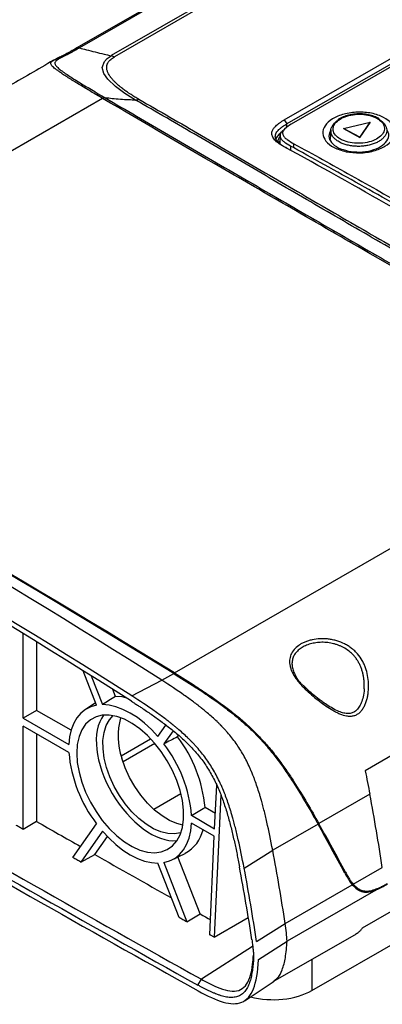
# Model space of a CAD drawing. Header units: inches. Extents: x 0.6 to 16.3, y 0.2 to 11.5.
# Tile 12 of 24: x 13.662 to 14.301, y 2.696 to 4.431. Entities that reach past the tile are written whole.
import ezdxf

# ---------------------------------------------------------------- set-up
doc = ezdxf.new("R2010")
doc.units = ezdxf.units.IN
doc.header["$MEASUREMENT"] = 0

msp = doc.modelspace()

# ---------------------------------------------------------------- linework, layer by layer
at = {"color": 7, "linetype": 'Continuous', "lineweight": 25}
for p, q in [((14.2389, 4.6556), (13.7631, 4.3809)), ((14.2434, 4.6557), (13.7676, 4.3811)), ((14.2874, 4.6352), (13.8235, 4.3674)), ((14.2929, 4.6332), (13.829, 4.3655)), ((14.1281, 4.2543), (14.5212, 4.4812)), ((14.5256, 4.4739), (14.1326, 4.247)), ((14.535, 4.4745), (14.1403, 4.2467)), ((13.7631, 4.3809), (13.7623, 4.3803)), ((13.8083, 4.292), (12.9948, 3.8224)), ((14.1281, 4.2543), (14.1326, 4.247)), ((14.2931, 4.2573), (14.2919, 4.2578)), ((14.2949, 4.2561), (14.2931, 4.2573)), ((14.1318, 4.2409), (14.1284, 4.238)), ((14.1326, 4.2411), (14.1326, 4.247)), ((14.2101, 4.2359), (14.209, 4.2197)), ((14.2325, 4.2393), (14.279, 4.2501)), ((14.2608, 4.2236), (14.2325, 4.2393)), ((14.2325, 4.2393), (14.2325, 4.2391)), ((14.2325, 4.2391), (14.2608, 4.2234)), ((14.279, 4.2501), (14.2608, 4.2236)), ((14.2608, 4.2234), (14.279, 4.25)), ((14.279, 4.2501), (14.279, 4.25)), ((14.1209, 4.2276), (14.1203, 4.2125)), ((14.2608, 4.2236), (14.2608, 4.2234)), ((14.1391, 4.2079), (14.1389, 4.2007)), ((14.1442, 4.2053), (14.1391, 4.2079)), ((14.2037, 4.1648), (14.1994, 4.1672)), ((13.9348, 3.2797), (14.7484, 3.7493)), ((14.1766, 2.7201), (15.7678, 3.6387)), ((13.6682, 3.1999), (13.6682, 3.3489)), ((13.6921, 3.3343), (13.6921, 3.2136)), ((13.7976, 3.2229), (13.7742, 3.2833)), ((13.7882, 3.2745), (13.8079, 3.2238)), ((13.8595, 3.2392), (13.9124, 3.2667)), ((13.9124, 3.2667), (13.9333, 3.2788)), ((13.831, 3.2384), (13.8263, 3.2505)), ((13.7959, 3.2272), (13.7775, 3.2149)), ((14.4883, 3.2333), (14.2702, 3.1074)), ((13.6921, 3.2136), (13.6682, 3.1999)), ((13.7528, 3.1786), (13.6921, 3.2136)), ((13.6682, 3.1999), (13.7488, 3.1534)), ((13.7488, 3.1397), (13.6682, 3.1861)), ((13.6682, 3.0041), (13.6682, 3.1861)), ((13.9056, 3.1674), (13.9197, 3.1876)), ((13.9323, 3.1779), (13.9159, 3.1546)), ((13.6921, 3.1724), (13.6921, 3.0179)), ((13.8408, 3.1339), (13.8927, 3.1638)), ((13.9401, 3.1672), (13.9419, 3.1698)), ((13.9003, 3.1553), (13.8442, 3.1229)), ((14.0054, 3.0052), (14.009, 3.0818)), ((13.9461, 3.0667), (13.8985, 3.0393)), ((14.0161, 3.0651), (14.0044, 2.8141)), ((14.2786, 3.0659), (14.1889, 3.0141)), ((14.0067, 3.032), (13.9885, 3.0425)), ((13.9647, 3.0288), (14.0054, 3.0052)), ((13.6921, 3.0179), (13.6682, 3.0041)), ((13.7558, 2.9543), (13.7976, 3.0138)), ((14.0048, 2.9919), (13.9647, 3.015)), ((14.1874, 3.0132), (14.1076, 2.9672)), ((13.8079, 3.001), (13.7696, 2.9465)), ((13.7943, 2.9597), (13.8166, 2.9915)), ((13.9967, 2.8184), (14.0048, 2.9919)), ((14.0573, 2.9358), (14.1076, 2.9672)), ((13.7696, 2.9465), (13.7943, 2.9597)), ((13.9303, 2.9502), (13.9537, 2.9618)), ((13.9797, 2.8551), (13.9408, 2.9554)), ((13.9428, 2.8487), (13.9056, 2.9446)), ((13.9159, 2.9455), (13.9564, 2.841)), ((14.2495, 2.9076), (14.3005, 2.937)), ((14.2658, 2.8305), (14.4661, 2.9461)), ((14.1296, 2.8383), (14.2478, 2.9066)), ((14.2894, 2.8972), (14.1328, 2.8068)), ((13.9564, 2.841), (13.9797, 2.8551)), ((14.0793, 2.8067), (14.1296, 2.8383)), ((14.1085, 2.7357), (14.2549, 2.8202)), ((14.0826, 2.7746), (14.1328, 2.8068)), ((13.9761, 2.7295), (13.982, 2.7399)), ((14.059, 2.7027), (14.11, 2.7367))]:
    msp.add_line(p, q, dxfattribs=at)
at = {"color": 8, "linetype": 'Continuous', "lineweight": 25}
for p, q in [((14.2329, 2.9301), (14.2358, 2.9285)), ((14.0722, 2.7975), (13.982, 2.7399)), ((14.1766, 2.775), (14.1766, 2.7201))]:
    msp.add_line(p, q, dxfattribs=at)
at = {"color": 7, "linetype": 'Continuous', "lineweight": 25, "flags": 128}
for points in [[(13.866, 4.2891), (13.8471, 4.3008), (13.8307, 4.3131), (13.8174, 4.326), (13.8105, 4.336), (13.8077, 4.3464), (13.8114, 4.3571), (13.8163, 4.3624), (13.8233, 4.3673)], [(14.1442, 4.2053), (14.1447, 4.2087), (14.1451, 4.2121)], [(13.8492, 3.236), (13.8425, 3.2374), (13.831, 3.2384)], [(13.7976, 3.2229), (13.7874, 3.2201), (13.7782, 3.2154), (13.7701, 3.2089), (13.7631, 3.2007), (13.7574, 3.1909), (13.7531, 3.1797), (13.7502, 3.1671), (13.7488, 3.1534)], [(13.9056, 3.1674), (13.894, 3.18), (13.8818, 3.1912), (13.8694, 3.2009), (13.8567, 3.2091), (13.8441, 3.2155), (13.8316, 3.2201), (13.8195, 3.2229), (13.8079, 3.2238)], [(13.7627, 3.1385), (13.7637, 3.1221), (13.7667, 3.1049), (13.7716, 3.0873), (13.7783, 3.0696), (13.7867, 3.0522), (13.7966, 3.0354), (13.8077, 3.0198), (13.82, 3.0055), (13.833, 2.9928), (13.8465, 2.9821), (13.8602, 2.9736), (13.8738, 2.9675), (13.8871, 2.9638), (13.8998, 2.9627), (13.9115, 2.9642), (13.9221, 2.9683), (13.9312, 2.9748), (13.9388, 2.9837), (13.9446, 2.9947), (13.9486, 3.0076), (13.9506, 3.0221), (13.9506, 3.038), (13.9486, 3.0548), (13.9446, 3.0723), (13.9388, 3.09), (13.9312, 3.1076), (13.9221, 3.1247), (13.9115, 3.141), (13.8998, 3.156), (13.8871, 3.1695), (13.8738, 3.1812), (13.8602, 3.1908), (13.8465, 3.1981), (13.833, 3.2031), (13.82, 3.2054), (13.8077, 3.2052), (13.7966, 3.2025), (13.7867, 3.1972), (13.7783, 3.1895), (13.7716, 3.1795), (13.7667, 3.1675), (13.7637, 3.1538), (13.7627, 3.1385)], [(13.8151, 3.1131), (13.8111, 3.1297), (13.809, 3.1458), (13.8089, 3.1608), (13.8107, 3.1746), (13.8145, 3.1868), (13.8202, 3.197), (13.8268, 3.2045)], [(13.9493, 3.0114), (13.9391, 3.0141), (13.926, 3.0198), (13.9128, 3.0278), (13.8998, 3.0381), (13.8873, 3.0503), (13.8756, 3.0642), (13.865, 3.0795), (13.8557, 3.0957), (13.848, 3.1125), (13.8421, 3.1296)], [(13.9459, 2.9981), (13.9456, 2.998), (13.9348, 2.996), (13.923, 2.9965), (13.9105, 2.9996), (13.8976, 3.0052), (13.8846, 3.0131), (13.8719, 3.0232), (13.8596, 3.0352), (13.8481, 3.0489), (13.8377, 3.0639), (13.8286, 3.0798), (13.821, 3.0964), (13.8151, 3.1131)], [(13.6682, 3.0041), (13.6668, 3.005), (13.6653, 3.0058), (13.6638, 3.0067), (13.6623, 3.0075), (13.6608, 3.0084), (13.6593, 3.0092), (13.6578, 3.0101), (13.6563, 3.0109)], [(13.9159, 2.9455), (13.9261, 2.9484), (13.9353, 2.953), (13.9434, 2.9595), (13.9504, 2.9677), (13.9561, 2.9775), (13.9604, 2.9888), (13.9633, 3.0013), (13.9647, 3.015)], [(13.8079, 3.001), (13.8195, 2.9885), (13.8316, 2.9772), (13.8441, 2.9675), (13.8567, 2.9593), (13.8694, 2.9529), (13.8818, 2.9483), (13.894, 2.9455), (13.9056, 2.9446)], [(13.7696, 2.9465), (13.7679, 2.9474), (13.7662, 2.9484), (13.7644, 2.9494), (13.7627, 2.9504), (13.761, 2.9514), (13.7592, 2.9523), (13.7575, 2.9533), (13.7558, 2.9543)], [(13.9564, 2.841), (13.9547, 2.842), (13.953, 2.8429), (13.9513, 2.8439), (13.9496, 2.8449), (13.9479, 2.8458), (13.9462, 2.8468), (13.9445, 2.8477), (13.9428, 2.8487)], [(13.9797, 2.8551), (13.9846, 2.8524), (13.9894, 2.8497), (13.9942, 2.847), (13.998, 2.8448)], [(14.0044, 2.8141), (14.0534, 2.8423), (14.0643, 2.8486)], [(14.0044, 2.8141), (14.0034, 2.8147), (14.0025, 2.8152), (14.0015, 2.8157), (14.0006, 2.8163), (13.9996, 2.8168), (13.9987, 2.8174), (13.9977, 2.8179), (13.9967, 2.8184)]]:
    msp.add_lwpolyline(points, dxfattribs=at)
at = {"color": 7, "linetype": 'Continuous', "lineweight": 25}
for centre, radius, start, end in [((7.3604, -6.9973), 12.177, 57.44818, 62.55719), ((7.3056, -7.0279), 12.1807, 57.44818, 62.55719), ((7.3112, -7.0279), 12.1694, 57.44818, 62.55719), ((36.9498, 43.8805), 47.1296, 239.17901, 240.82637), ((36.9518, 43.8839), 47.1216, 239.17901, 240.82637), ((36.9554, 43.8805), 47.1409, 239.17901, 240.82637), ((13.9516, 3.1684), 0.1163, 163.8347, 199.5061), ((13.7492, 3.0214), 0.2402, 5.0475, 37.3638), ((13.7283, 3.0094), 0.2372, 4.6717, 37.7397), ((13.9852, 3.159), 0.2372, 184.6717, 217.7397), ((36.8069, 43.5203), 46.6341, 240.28653, 240.39601), ((13.9231, 3.0173), 0.0634, 298.9559, 347.3263), ((10.316, 2.2558), 3.8578, 8.6844, 10.6256), ((36.6739, 43.286), 46.3647, 240.43104, 240.62269), ((10.2674, 2.2287), 3.8477, 8.6844, 10.6256), ((10.2609, 2.2235), 3.8627, 8.6844, 10.6256)]:
    msp.add_arc(centre, radius, start, end, dxfattribs=at)
for centre, major_axis, ratio, start_param, end_param in [((16.7845, -5.0697), (-9.1261, 9.5992), 0.349555, 5.362324, 5.465253), ((16.786, -5.0688), (-9.1261, 9.5992), 0.349555, 5.362324, 5.465253), ((13.8906, 3.1038), (-0.0678, 0.1135), 0.56722, 0.231489, 2.875635), ((12.2567, 3.7502), (-2.1767, 2.2896), 0.349555, 4.043386, 4.081118), ((12.2582, 3.7511), (-2.1767, 2.2896), 0.349555, 4.043605, 4.081118), ((14.1088, 2.7595), (0.096, 0), 0.578871, 4.283059, 5.496418)]:
    msp.add_ellipse(centre, major_axis=major_axis, ratio=ratio, start_param=start_param, end_param=end_param, dxfattribs=at)
for points, knots in [([(13.7631, 4.381), (13.7594, 4.3788), (13.7524, 4.3749), (13.7427, 4.3696), (13.7343, 4.3654), (13.7278, 4.3622), (13.7246, 4.3603), (13.7234, 4.3595)], [0, 0, 0, 0, 0.218816, 0.41398, 0.634453, 0.860335, 1, 1, 1, 1]), ([(13.7676, 4.3811), (13.7665, 4.3804), (13.7653, 4.3798), (13.7631, 4.3785), (13.762, 4.3779), (13.7587, 4.376), (13.7565, 4.3748), (13.7503, 4.3714), (13.7465, 4.3695), (13.7415, 4.3669), (13.7399, 4.3661), (13.737, 4.3647), (13.7357, 4.364), (13.7321, 4.3621), (13.7301, 4.361), (13.7277, 4.3594), (13.727, 4.3588), (13.7259, 4.3578), (13.7254, 4.3573), (13.7244, 4.3557), (13.7241, 4.3546), (13.7244, 4.3529), (13.7246, 4.3522), (13.7252, 4.351), (13.7257, 4.3503), (13.7273, 4.3482), (13.7288, 4.3467), (13.7326, 4.3434), (13.7348, 4.3417), (13.7386, 4.3389), (13.74, 4.3379), (13.7428, 4.336), (13.7442, 4.335), (13.7518, 4.33), (13.7585, 4.3257), (13.7729, 4.3168), (13.7805, 4.3122), (13.7963, 4.3028), (13.8045, 4.298), (13.8128, 4.2931)], [0, 0, 0, 0, 0.015625, 0.015625, 0.03125, 0.03125, 0.0625, 0.0625, 0.125, 0.125, 0.15625, 0.15625, 0.1875, 0.1875, 0.25, 0.25, 0.28125, 0.28125, 0.3125, 0.3125, 0.375, 0.375, 0.40625, 0.40625, 0.4375, 0.4375, 0.5, 0.5, 0.5625, 0.5625, 0.59375, 0.59375, 0.625, 0.625, 0.75, 0.75, 0.875, 0.875, 1, 1, 1, 1]), ([(13.7676, 4.3811), (13.7716, 4.38), (13.7808, 4.3776), (13.7952, 4.3739), (13.8097, 4.3703), (13.819, 4.3681), (13.8232, 4.3672)], [0.0506804, 0.0506804, 0.0506804, 0.0506804, 0.2427756, 0.4927756, 0.7427756, 0.9420952, 0.9420952, 0.9420952, 0.9420952]), ([(13.7218, 4.3592), (13.6945, 4.3434), (13.576, 4.275), (13.3941, 4.17), (13.1975, 4.0565), (13.0921, 3.9957), (13.0501, 3.9714)], [0, 0, 0, 0, 0.121963, 0.529191, 0.812341, 1, 1, 1, 1]), ([(13.7231, 4.3599), (13.7238, 4.3602), (13.7255, 4.3611), (13.7281, 4.3623), (13.7303, 4.3633), (13.7307, 4.3636)], [0, 0, 0, 0, 0.313683, 0.85701, 1, 1, 1, 1]), ([(13.8719, 4.2905), (13.8695, 4.2918), (13.8649, 4.2945), (13.8591, 4.2982), (13.8548, 4.301), (13.8507, 4.3038), (13.846, 4.3072), (13.8403, 4.3116), (13.835, 4.3161), (13.8315, 4.3193), (13.8284, 4.3224), (13.8257, 4.3254), (13.8232, 4.3284), (13.8209, 4.3316), (13.8187, 4.3351), (13.8164, 4.3401), (13.8154, 4.3444), (13.8154, 4.3479), (13.8157, 4.3502), (13.8162, 4.352), (13.8169, 4.3537), (13.818, 4.3558), (13.8199, 4.3583), (13.8224, 4.3608), (13.8254, 4.3632), (13.8278, 4.3647), (13.829, 4.3655)], [0, 0, 0, 0, 0.0625, 0.125, 0.166667, 0.1875, 0.25, 0.3125, 0.375, 0.4375, 0.444444, 0.5, 0.555556, 0.5625, 0.625, 0.6875, 0.75, 0.78125, 0.8125, 0.833333, 0.84375, 0.875, 0.90625, 0.9375, 0.96875, 1, 1, 1, 1]), ([(14.7484, 3.7493), (14.6656, 3.7965), (14.5839, 3.8432), (14.4226, 3.9357), (14.3431, 3.9815), (14.2255, 4.0494), (14.1865, 4.0719), (14.1093, 4.1166), (14.0709, 4.1389), (13.9568, 4.2052), (13.8819, 4.2489), (13.8083, 4.292)], [0, 0, 0, 0, 0.25, 0.25, 0.5, 0.5, 0.625, 0.625, 0.75, 0.75, 1, 1, 1, 1]), ([(13.8128, 4.2931), (13.8495, 4.2715), (13.8866, 4.2498), (13.9614, 4.2061), (13.9992, 4.1842), (14.0753, 4.14), (14.1136, 4.1177), (14.1909, 4.073), (14.2298, 4.0505), (14.3082, 4.0052), (14.3477, 3.9825), (14.4272, 3.9367), (14.4672, 3.9137), (14.5478, 3.8675), (14.5883, 3.8442), (14.67, 3.7976), (14.7111, 3.7741), (14.7526, 3.7505)], [0, 0, 0, 0, 0.125, 0.125, 0.25, 0.25, 0.375, 0.375, 0.5, 0.5, 0.625, 0.625, 0.75, 0.75, 0.875, 0.875, 1, 1, 1, 1]), ([(13.866, 4.2891), (13.862, 4.2892), (13.8531, 4.2894), (13.8395, 4.2902), (13.8257, 4.2914), (13.8169, 4.2925), (13.8128, 4.2931)], [0.0372013, 0.0372013, 0.0372013, 0.0372013, 0.237053, 0.487053, 0.737053, 0.9498517, 0.9498517, 0.9498517, 0.9498517]), ([(13.866, 4.2891), (13.8663, 4.2891), (13.8668, 4.2891), (13.8676, 4.2892), (13.8683, 4.2893), (13.8689, 4.2894), (13.8692, 4.2895), (13.8697, 4.2896), (13.8703, 4.2898), (13.8708, 4.29), (13.8713, 4.2902), (13.8716, 4.2904), (13.8719, 4.2905)], [0, 0, 0, 0, 0.166667, 0.25, 0.444444, 0.5, 0.555556, 0.625, 0.75, 0.833333, 0.875, 1, 1, 1, 1]), ([(14.7998, 3.75), (14.7793, 3.7621), (14.7383, 3.7858), (14.6772, 3.8208), (14.6165, 3.8554), (14.5361, 3.9012), (14.4367, 3.958), (14.3191, 4.0257), (14.203, 4.0929), (14.1077, 4.1485), (14.0324, 4.1926), (13.9764, 4.2254), (13.9209, 4.2577), (13.8843, 4.2788), (13.866, 4.2891)], [0, 0, 0, 0, 0.0625, 0.125, 0.1875, 0.25, 0.375, 0.5, 0.625, 0.75, 0.8125, 0.875, 0.9375, 1, 1, 1, 1]), ([(13.8719, 4.2905), (13.8901, 4.2802), (13.9267, 4.2592), (13.9822, 4.2269), (14.0381, 4.1941), (14.1134, 4.1501), (14.2086, 4.0945), (14.3246, 4.0273), (14.4422, 3.9596), (14.5415, 3.9029), (14.6218, 3.8572), (14.6824, 3.8226), (14.7435, 3.7877), (14.7845, 3.7639), (14.805, 3.7518)], [0, 0, 0, 0, 0.0625, 0.125, 0.1875, 0.25, 0.375, 0.5, 0.625, 0.75, 0.8125, 0.875, 0.9375, 1, 1, 1, 1]), ([(14.2367, 4.1982), (14.2292, 4.2003), (14.2144, 4.2045), (14.1999, 4.2164), (14.1942, 4.2302), (14.1984, 4.2443), (14.2118, 4.2566), (14.2325, 4.2652), (14.2573, 4.2688), (14.2823, 4.2667), (14.3038, 4.2593), (14.3185, 4.2478), (14.3242, 4.2338), (14.32, 4.2195), (14.3065, 4.2072), (14.2858, 4.1987), (14.2609, 4.195), (14.2447, 4.1972), (14.2367, 4.1982)], [0, 0, 0, 0, 0.062479, 0.125006, 0.187563, 0.250055, 0.312501, 0.374935, 0.437393, 0.50017, 0.562638, 0.6251, 0.687575, 0.750088, 0.812622, 0.875099, 0.937548, 1, 1, 1, 1]), ([(14.1281, 4.2066), (14.1267, 4.2074), (14.1239, 4.209), (14.1198, 4.2116), (14.1161, 4.2143), (14.1116, 4.2182), (14.1074, 4.2234), (14.1057, 4.2294), (14.1066, 4.2346), (14.109, 4.239), (14.1123, 4.2429), (14.1161, 4.2463), (14.1198, 4.2491), (14.1239, 4.2518), (14.1267, 4.2535), (14.1281, 4.2543)], [0, 0, 0, 0, 0.062566, 0.125123, 0.18957, 0.250227, 0.380073, 0.49981, 0.578992, 0.661444, 0.74977, 0.810946, 0.874879, 0.937422, 1, 1, 1, 1]), ([(14.292, 4.2565), (14.2927, 4.2562), (14.2955, 4.2549), (14.2995, 4.2521), (14.3037, 4.2481), (14.3067, 4.2437), (14.3083, 4.2391), (14.3085, 4.2344), (14.3074, 4.2297), (14.3048, 4.2251), (14.301, 4.2209), (14.296, 4.2171), (14.2899, 4.2138), (14.283, 4.2111), (14.2754, 4.2091), (14.2673, 4.2079), (14.259, 4.2074), (14.2507, 4.2078), (14.2427, 4.2089), (14.2351, 4.2108), (14.2291, 4.213), (14.2244, 4.2154), (14.2203, 4.2179), (14.2162, 4.2213), (14.2127, 4.2255), (14.2106, 4.2301), (14.2098, 4.2347), (14.2104, 4.2394), (14.2124, 4.244), (14.2159, 4.2483), (14.219, 4.2513), (14.2213, 4.2527), (14.2216, 4.2529)], [0, 0, 0, 0, 0.011924, 0.04713, 0.083337, 0.118884, 0.155463, 0.191005, 0.227577, 0.263111, 0.299675, 0.335202, 0.371759, 0.407283, 0.443837, 0.479362, 0.515917, 0.551446, 0.588005, 0.623542, 0.660109, 0.682506, 0.705154, 0.740699, 0.777275, 0.81282, 0.849396, 0.884934, 0.921504, 0.957031, 0.993589, 1, 1, 1, 1]), ([(14.2912, 4.257), (14.2911, 4.257), (14.2875, 4.259), (14.279, 4.2623), (14.2642, 4.2645), (14.2488, 4.2638), (14.2345, 4.2603), (14.223, 4.2543), (14.2156, 4.2465), (14.2131, 4.2379), (14.2158, 4.2293), (14.2224, 4.2227), (14.2319, 4.2175), (14.2437, 4.2139), (14.2589, 4.2125), (14.2742, 4.2141), (14.2877, 4.2184), (14.2981, 4.2251), (14.304, 4.2332), (14.3049, 4.242), (14.3008, 4.2504), (14.2944, 4.2548), (14.2912, 4.257)], [0, 0, 0, 0, 0.000537, 0.054255, 0.107941, 0.16161, 0.215266, 0.268925, 0.322601, 0.376299, 0.430011, 0.483726, 0.517348, 0.571047, 0.624729, 0.678397, 0.732059, 0.785725, 0.839403, 0.893099, 0.94681, 1, 1, 1, 1]), ([(14.2506, 4.2641), (14.2492, 4.264), (14.2442, 4.2636), (14.2361, 4.2613), (14.2279, 4.2582), (14.224, 4.2555), (14.2225, 4.2544)], [0, 0, 0, 0, 0.123739, 0.459562, 0.798079, 1, 1, 1, 1]), ([(14.2919, 4.2578), (14.2908, 4.2584), (14.2869, 4.2603), (14.2792, 4.2628), (14.2686, 4.2646), (14.2588, 4.2651), (14.2529, 4.2644), (14.2506, 4.2641)], [0, 0, 0, 0, 0.096565, 0.346477, 0.594697, 0.843838, 1, 1, 1, 1]), ([(14.1325, 4.2042), (14.1312, 4.2049), (14.1287, 4.2064), (14.1254, 4.2084), (14.1231, 4.21), (14.1209, 4.2116), (14.1175, 4.2145), (14.1142, 4.2183), (14.1125, 4.2223), (14.1121, 4.2253), (14.1125, 4.2283), (14.1142, 4.2323), (14.1178, 4.2366), (14.122, 4.2401), (14.1266, 4.2434), (14.13, 4.2455), (14.1326, 4.247)], [0, 0, 0, 0, 0.0625, 0.125, 0.166667, 0.1875, 0.25, 0.375, 0.444444, 0.5, 0.555556, 0.625, 0.75, 0.833333, 0.875, 1, 1, 1, 1]), ([(14.1391, 4.2079), (14.1351, 4.2103), (14.1289, 4.2138), (14.1229, 4.2198), (14.1203, 4.225), (14.1215, 4.2305), (14.1246, 4.2349), (14.1277, 4.2371), (14.1288, 4.2379)], [0, 0, 0, 0, 0.287542, 0.438709, 0.598366, 0.760105, 0.914393, 1, 1, 1, 1]), ([(14.1403, 4.2467), (14.1362, 4.2441), (14.1301, 4.2402), (14.1252, 4.2338), (14.1247, 4.2286), (14.1279, 4.2238), (14.1345, 4.2181), (14.1409, 4.2145), (14.1451, 4.2121)], [0, 0, 0, 0, 0.249177, 0.373944, 0.498512, 0.623754, 0.749189, 1, 1, 1, 1]), ([(14.2098, 4.2366), (14.2082, 4.233), (14.2048, 4.2255), (14.2084, 4.2177), (14.2142, 4.2108), (14.2224, 4.2043), (14.2344, 4.201), (14.2405, 4.1993)], [0, 0, 0, 0, 0.241153, 0.494151, 0.510775, 0.74871, 1, 1, 1, 1]), ([(14.2405, 4.1993), (14.2472, 4.1984), (14.2607, 4.1966), (14.2814, 4.1997), (14.2987, 4.2068), (14.3096, 4.217), (14.3135, 4.2274), (14.3104, 4.2333), (14.3093, 4.2355)], [0, 0, 0, 0, 0.178825, 0.357672, 0.536642, 0.715726, 0.894751, 1, 1, 1, 1]), ([(14.1237, 4.2329), (14.1215, 4.2313), (14.1168, 4.2278), (14.1146, 4.2236), (14.1134, 4.2214)], [0, 0, 0, 0, 0.463208, 1, 1, 1, 1]), ([(14.1208, 4.2251), (14.1197, 4.2237), (14.117, 4.2203), (14.1165, 4.2161), (14.1179, 4.2138), (14.118, 4.2136)], [0, 0, 0, 0, 0.382644, 0.941038, 1, 1, 1, 1]), ([(14.1205, 4.2168), (14.12, 4.2163), (14.1188, 4.2151), (14.1186, 4.2137), (14.1185, 4.2128)], [0, 0, 0, 0, 0.408513, 1, 1, 1, 1]), ([(14.6417, 3.9101), (14.5795, 3.9479), (14.4687, 4.0136), (14.3012, 4.1103), (14.1904, 4.1725), (14.1281, 4.2066)], [0.3065434, 0.3065434, 0.3065434, 0.3065434, 0.4500195, 0.5500195, 0.6934761, 0.6934761, 0.6934761, 0.6934761]), ([(14.6435, 3.9171), (14.6019, 3.9421), (14.5187, 3.9921), (14.3939, 4.0648), (14.2691, 4.1362), (14.1858, 4.1822), (14.1442, 4.2053)], [0, 0, 0, 0, 0.249988, 0.5, 0.750012, 1, 1, 1, 1]), ([(14.1451, 4.2121), (14.1787, 4.1936), (14.246, 4.1564), (14.3469, 4.0992), (14.4479, 4.0409), (14.5486, 3.9818), (14.6159, 3.9413), (14.6494, 3.9211)], [0, 0, 0, 0, 0.199589, 0.400307, 0.599663, 0.800375, 1, 1, 1, 1]), ([(14.1573, 3.2593), (14.1557, 3.261), (14.1541, 3.2628), (14.1512, 3.2664), (14.1498, 3.2682), (14.146, 3.2736), (14.1438, 3.2772), (14.1412, 3.2826), (14.1404, 3.2844), (14.1391, 3.2881), (14.1386, 3.2899), (14.1374, 3.2952), (14.1371, 3.2987), (14.1376, 3.3055), (14.1384, 3.3088), (14.141, 3.315), (14.1429, 3.318), (14.1475, 3.3235), (14.1502, 3.326), (14.1551, 3.3294), (14.1568, 3.3305), (14.1604, 3.3324), (14.1623, 3.3333), (14.1663, 3.335), (14.1683, 3.3357), (14.1726, 3.337), (14.1748, 3.3376), (14.1816, 3.3391), (14.1863, 3.3397), (14.1935, 3.34), (14.196, 3.34), (14.2009, 3.3398), (14.2034, 3.3396), (14.2083, 3.339), (14.2107, 3.3386), (14.2156, 3.3376), (14.2181, 3.337), (14.2252, 3.3349), (14.2298, 3.333), (14.2364, 3.3297), (14.2385, 3.3285), (14.2427, 3.3259), (14.2447, 3.3245), (14.2485, 3.3215), (14.2503, 3.32), (14.2538, 3.3167), (14.2554, 3.3149), (14.2601, 3.3095), (14.2628, 3.3057), (14.2663, 3.2995), (14.2674, 3.2975), (14.2694, 3.2931), (14.2703, 3.2909), (14.2726, 3.2843), (14.2739, 3.2797), (14.2756, 3.2704), (14.2762, 3.2656), (14.2765, 3.2561), (14.2764, 3.2513), (14.2757, 3.2443), (14.2753, 3.2419), (14.2745, 3.2373), (14.274, 3.2349), (14.2727, 3.2304), (14.272, 3.2282), (14.2703, 3.2239), (14.2694, 3.2218), (14.2672, 3.2178), (14.266, 3.2159), (14.264, 3.2133), (14.2633, 3.2125), (14.2618, 3.2109), (14.261, 3.2102), (14.2586, 3.2081), (14.2569, 3.207), (14.2533, 3.2052), (14.2514, 3.2045), (14.2475, 3.2037), (14.2455, 3.2035), (14.2415, 3.2035), (14.2394, 3.2037), (14.2334, 3.2048), (14.2295, 3.2061), (14.2235, 3.2087), (14.2215, 3.2096), (14.2175, 3.2116), (14.2156, 3.2127), (14.2097, 3.2161), (14.2058, 3.2186), (14.198, 3.224), (14.194, 3.2268), (14.1862, 3.2328), (14.1824, 3.2358), (14.1749, 3.2422), (14.1711, 3.2454), (14.1639, 3.2522), (14.1605, 3.2557), (14.1573, 3.2593)], [0, 0, 0, 0, 0.015625, 0.015625, 0.03125, 0.03125, 0.0625, 0.0625, 0.078125, 0.078125, 0.09375, 0.09375, 0.125, 0.125, 0.15625, 0.15625, 0.1875, 0.1875, 0.21875, 0.21875, 0.234375, 0.234375, 0.25, 0.25, 0.265625, 0.265625, 0.28125, 0.28125, 0.3125, 0.3125, 0.328125, 0.328125, 0.34375, 0.34375, 0.359375, 0.359375, 0.375, 0.375, 0.40625, 0.40625, 0.421875, 0.421875, 0.4375, 0.4375, 0.453125, 0.453125, 0.46875, 0.46875, 0.5, 0.5, 0.515625, 0.515625, 0.53125, 0.53125, 0.5625, 0.5625, 0.59375, 0.59375, 0.625, 0.625, 0.640625, 0.640625, 0.65625, 0.65625, 0.671875, 0.671875, 0.6875, 0.6875, 0.703125, 0.703125, 0.710937, 0.710937, 0.71875, 0.71875, 0.734375, 0.734375, 0.75, 0.75, 0.765625, 0.765625, 0.78125, 0.78125, 0.8125, 0.8125, 0.828125, 0.828125, 0.84375, 0.84375, 0.875, 0.875, 0.90625, 0.90625, 0.9375, 0.9375, 0.96875, 0.96875, 1, 1, 1, 1]), ([(13.9348, 3.2797), (13.9473, 3.272), (13.9597, 3.2642), (13.9786, 3.2519), (13.985, 3.2477), (13.9977, 3.2391), (14.0041, 3.2347), (14.0169, 3.2255), (14.0234, 3.2208), (14.0362, 3.2109), (14.0426, 3.2058), (14.0522, 3.1977), (14.0554, 3.1949), (14.0618, 3.1893), (14.0649, 3.1864), (14.0712, 3.1804), (14.0743, 3.1774), (14.0805, 3.1713), (14.0835, 3.1681), (14.0923, 3.1587), (14.0979, 3.1523), (14.1059, 3.1427), (14.1085, 3.1395), (14.1136, 3.133), (14.1161, 3.1297), (14.1233, 3.12), (14.1279, 3.1136), (14.1367, 3.1008), (14.1409, 3.0944), (14.1531, 3.0755), (14.1607, 3.0631), (14.1752, 3.0385), (14.1822, 3.0263), (14.1889, 3.0141)], [0, 0, 0, 0, 0.125, 0.125, 0.1875, 0.1875, 0.25, 0.25, 0.3125, 0.3125, 0.375, 0.375, 0.40625, 0.40625, 0.4375, 0.4375, 0.46875, 0.46875, 0.5, 0.5, 0.5625, 0.5625, 0.59375, 0.59375, 0.625, 0.625, 0.6875, 0.6875, 0.75, 0.75, 0.875, 0.875, 1, 1, 1, 1]), ([(14.1416, 3.2945), (14.1417, 3.2932), (14.1419, 3.2907), (14.1427, 3.2867), (14.144, 3.2826), (14.1458, 3.2784), (14.1481, 3.2741), (14.1507, 3.2697), (14.1544, 3.2645), (14.1576, 3.2607), (14.1595, 3.2584)], [0, 0, 0, 0, 0.1091802, 0.2212905, 0.3345736, 0.4505211, 0.5680831, 0.6874253, 0.8081153, 1, 1, 1, 1]), ([(14.1076, 2.9672), (14.1043, 2.9851), (14.1009, 3.0017), (14.0957, 3.0243), (14.094, 3.0315), (14.0914, 3.0417), (14.0905, 3.045), (14.0892, 3.0498), (14.0888, 3.0514), (14.0881, 3.0538), (14.0879, 3.0546), (14.0876, 3.0557), (14.0875, 3.0561), (14.0873, 3.0567), (14.0873, 3.0569), (14.0872, 3.0572), (14.0872, 3.0573), (14.0871, 3.0575), (14.0871, 3.0575), (14.087, 3.0578), (14.087, 3.0579), (14.0869, 3.0582), (14.0869, 3.0583), (14.0867, 3.0587), (14.0867, 3.059), (14.0864, 3.0598), (14.0863, 3.0603), (14.0858, 3.0619), (14.0855, 3.0629), (14.0846, 3.0661), (14.0839, 3.0681), (14.082, 3.0742), (14.0807, 3.0781), (14.0781, 3.0858), (14.0768, 3.0895), (14.0747, 3.095), (14.074, 3.0968), (14.073, 3.0994), (14.0727, 3.1003), (14.0721, 3.1015), (14.072, 3.102), (14.0717, 3.1026), (14.0716, 3.1028), (14.0714, 3.1033), (14.0714, 3.1035), (14.0712, 3.1039), (14.071, 3.1042), (14.0708, 3.1047), (14.0707, 3.105), (14.0704, 3.1057), (14.0702, 3.1062), (14.0695, 3.1077), (14.0691, 3.1087), (14.0678, 3.1117), (14.0669, 3.1137), (14.0642, 3.1195), (14.0623, 3.1233), (14.0566, 3.1344), (14.0525, 3.1415), (14.0438, 3.1548), (14.039, 3.1613), (14.0313, 3.1709), (14.0287, 3.174), (14.0245, 3.1787), (14.0231, 3.1803), (14.021, 3.1826), (14.0202, 3.1833), (14.0191, 3.1845), (14.0188, 3.1849), (14.0182, 3.1854), (14.018, 3.1856), (14.0177, 3.186), (14.0175, 3.1862), (14.0171, 3.1866), (14.017, 3.1867), (14.0167, 3.187), (14.0165, 3.1872), (14.0161, 3.1877), (14.0158, 3.188), (14.0148, 3.1889), (14.0142, 3.1896), (14.0123, 3.1915), (14.011, 3.1927), (14.007, 3.1965), (14.0042, 3.1991), (13.9985, 3.2042), (13.9956, 3.2068), (13.991, 3.2107), (13.9894, 3.212), (13.9871, 3.2139), (13.9863, 3.2146), (13.9851, 3.2156), (13.9847, 3.2159), (13.9841, 3.2164), (13.9839, 3.2165), (13.9835, 3.2168), (13.9834, 3.2169), (13.9832, 3.217), (13.9831, 3.2171), (13.983, 3.2173), (13.9829, 3.2173), (13.9827, 3.2174), (13.9827, 3.2175), (13.9825, 3.2177), (13.9823, 3.2178), (13.9819, 3.2181), (13.9816, 3.2184), (13.9807, 3.2191), (13.9801, 3.2195), (13.9783, 3.2209), (13.9771, 3.2219), (13.9734, 3.2248), (13.9708, 3.2267), (13.9629, 3.2326), (13.9573, 3.2366), (13.9397, 3.249), (13.9267, 3.2577), (13.9124, 3.2667)], [0, 0, 0, 0, 0.125, 0.125, 0.1875, 0.1875, 0.21875, 0.21875, 0.234375, 0.234375, 0.242188, 0.242188, 0.246094, 0.246094, 0.248047, 0.248047, 0.249023, 0.249023, 0.25, 0.25, 0.250977, 0.250977, 0.251953, 0.251953, 0.253906, 0.253906, 0.257812, 0.257812, 0.265625, 0.265625, 0.28125, 0.28125, 0.3125, 0.3125, 0.34375, 0.34375, 0.359375, 0.359375, 0.367188, 0.367188, 0.371094, 0.371094, 0.373047, 0.373047, 0.375, 0.375, 0.376953, 0.376953, 0.378906, 0.378906, 0.382812, 0.382812, 0.390625, 0.390625, 0.40625, 0.40625, 0.4375, 0.4375, 0.5, 0.5, 0.5625, 0.5625, 0.59375, 0.59375, 0.609375, 0.609375, 0.617188, 0.617188, 0.621094, 0.621094, 0.623047, 0.623047, 0.625, 0.625, 0.626953, 0.626953, 0.628906, 0.628906, 0.632812, 0.632812, 0.640625, 0.640625, 0.65625, 0.65625, 0.6875, 0.6875, 0.71875, 0.71875, 0.734375, 0.734375, 0.742188, 0.742188, 0.746094, 0.746094, 0.748047, 0.748047, 0.749023, 0.749023, 0.75, 0.75, 0.750977, 0.750977, 0.751953, 0.751953, 0.753906, 0.753906, 0.757812, 0.757812, 0.765625, 0.765625, 0.78125, 0.78125, 0.8125, 0.8125, 0.875, 0.875, 1, 1, 1, 1]), ([(13.9333, 3.2788), (13.9457, 3.2712), (13.9582, 3.2633), (13.9771, 3.251), (13.9835, 3.2469), (13.9962, 3.2382), (14.0026, 3.2338), (14.0154, 3.2246), (14.0218, 3.2199), (14.0347, 3.21), (14.0411, 3.2049), (14.0507, 3.1968), (14.0539, 3.1941), (14.0602, 3.1884), (14.0634, 3.1855), (14.0697, 3.1796), (14.0728, 3.1765), (14.079, 3.1704), (14.082, 3.1673), (14.0908, 3.1578), (14.0964, 3.1514), (14.1044, 3.1418), (14.107, 3.1386), (14.1121, 3.1321), (14.1146, 3.1289), (14.1218, 3.1192), (14.1264, 3.1127), (14.1352, 3.0999), (14.1394, 3.0936), (14.1516, 3.0746), (14.1592, 3.0622), (14.1737, 3.0376), (14.1806, 3.0254), (14.1874, 3.0132)], [0, 0, 0, 0, 0.125, 0.125, 0.1875, 0.1875, 0.25, 0.25, 0.3125, 0.3125, 0.375, 0.375, 0.40625, 0.40625, 0.4375, 0.4375, 0.46875, 0.46875, 0.5, 0.5, 0.5625, 0.5625, 0.59375, 0.59375, 0.625, 0.625, 0.6875, 0.6875, 0.75, 0.75, 0.875, 0.875, 1, 1, 1, 1]), ([(14.196, 3.2282), (14.1939, 3.2298), (14.1877, 3.2342), (14.1782, 3.2418), (14.1686, 3.2503), (14.1635, 3.2556), (14.1612, 3.258)], [0, 0, 0, 0, 0.1740533, 0.5040449, 0.7816291, 1, 1, 1, 1]), ([(14.2686, 3.2514), (14.2686, 3.2512), (14.2687, 3.2465), (14.2671, 3.2381), (14.264, 3.2274), (14.2597, 3.2192), (14.2547, 3.2131), (14.2489, 3.2093), (14.2423, 3.2078), (14.2346, 3.2083), (14.226, 3.2108), (14.2161, 3.2154), (14.2059, 3.2214), (14.1991, 3.2261), (14.196, 3.2282)], [0, 0, 0, 0, 0.006118, 0.121194, 0.217342, 0.298627, 0.370008, 0.443623, 0.519086, 0.599057, 0.688405, 0.789125, 0.905536, 1, 1, 1, 1]), ([(14.2687, 3.2514), (14.2687, 3.2515), (14.2687, 3.252), (14.2687, 3.2525), (14.2687, 3.2529)], [0, 0, 0, 0, 0.225407, 1, 1, 1, 1]), ([(13.8591, 3.2297), (13.8611, 3.2284), (13.865, 3.2259), (13.8708, 3.2222), (13.8775, 3.2178), (13.8851, 3.2127), (13.8937, 3.2068), (13.9022, 3.2009), (13.9136, 3.1926), (13.925, 3.1839), (13.9364, 3.1747), (13.9448, 3.1675), (13.9531, 3.1599), (13.9613, 3.1518), (13.9693, 3.1434), (13.9771, 3.1344), (13.9845, 3.1248), (13.9937, 3.1114), (14.002, 3.0972), (14.0091, 3.0825), (14.0139, 3.0714), (14.0182, 3.0602), (14.0222, 3.049), (14.0258, 3.0378), (14.0302, 3.0228), (14.0341, 3.008), (14.0377, 2.9932), (14.0401, 2.9822), (14.0425, 2.9712), (14.0448, 2.9603), (14.047, 2.9493), (14.0484, 2.942), (14.0491, 2.9382)], [0, 0, 0, 0, 0.02155, 0.042356, 0.062419, 0.094193, 0.124753, 0.155895, 0.187029, 0.249324, 0.28054, 0.311861, 0.343208, 0.374399, 0.405515, 0.436694, 0.468135, 0.499465, 0.561727, 0.593171, 0.624508, 0.655725, 0.686935, 0.718208, 0.749573, 0.812221, 0.843506, 0.874787, 0.905462, 0.937367, 0.967831, 1, 1, 1, 1]), ([(14.0573, 2.9358), (14.0539, 2.9538), (14.0505, 2.9704), (14.0453, 2.9931), (14.0436, 3.0003), (14.041, 3.0106), (14.0401, 3.014), (14.0388, 3.0188), (14.0384, 3.0205), (14.0377, 3.0228), (14.0375, 3.0236), (14.0372, 3.0248), (14.037, 3.0252), (14.0369, 3.0258), (14.0368, 3.0259), (14.0367, 3.0262), (14.0367, 3.0263), (14.0367, 3.0265), (14.0366, 3.0266), (14.0366, 3.0268), (14.0365, 3.027), (14.0364, 3.0273), (14.0364, 3.0274), (14.0363, 3.0278), (14.0362, 3.0281), (14.036, 3.0289), (14.0358, 3.0294), (14.0354, 3.031), (14.035, 3.0321), (14.0341, 3.0352), (14.0335, 3.0373), (14.0315, 3.0435), (14.0302, 3.0475), (14.0275, 3.0552), (14.0262, 3.059), (14.0241, 3.0645), (14.0234, 3.0664), (14.0224, 3.069), (14.022, 3.0699), (14.0215, 3.0712), (14.0213, 3.0717), (14.021, 3.0723), (14.0209, 3.0725), (14.0208, 3.073), (14.0207, 3.0732), (14.0205, 3.0737), (14.0204, 3.0739), (14.0201, 3.0745), (14.02, 3.0747), (14.0197, 3.0755), (14.0195, 3.076), (14.0188, 3.0775), (14.0184, 3.0786), (14.0171, 3.0816), (14.0161, 3.0836), (14.0134, 3.0896), (14.0115, 3.0935), (14.0055, 3.1049), (14.0013, 3.1121), (13.9924, 3.1258), (13.9875, 3.1325), (13.9796, 3.1423), (13.9769, 3.1455), (13.9726, 3.1503), (13.9712, 3.1519), (13.969, 3.1543), (13.9683, 3.1551), (13.9672, 3.1562), (13.9668, 3.1566), (13.9662, 3.1572), (13.966, 3.1574), (13.9657, 3.1578), (13.9655, 3.158), (13.9651, 3.1584), (13.965, 3.1585), (13.9647, 3.1588), (13.9645, 3.159), (13.964, 3.1595), (13.9637, 3.1598), (13.9627, 3.1608), (13.9621, 3.1614), (13.9602, 3.1633), (13.9588, 3.1646), (13.9548, 3.1685), (13.952, 3.1711), (13.9462, 3.1763), (13.9432, 3.1789), (13.9386, 3.1829), (13.937, 3.1842), (13.9346, 3.1861), (13.9338, 3.1868), (13.9326, 3.1878), (13.9322, 3.1881), (13.9316, 3.1886), (13.9314, 3.1888), (13.931, 3.189), (13.9309, 3.1891), (13.9307, 3.1893), (13.9306, 3.1894), (13.9304, 3.1895), (13.9304, 3.1895), (13.9302, 3.1897), (13.9302, 3.1897), (13.9299, 3.1899), (13.9298, 3.19), (13.9294, 3.1904), (13.9291, 3.1906), (13.9282, 3.1913), (13.9276, 3.1918), (13.9257, 3.1932), (13.9245, 3.1942), (13.9208, 3.1971), (13.9182, 3.199), (13.9102, 3.2049), (13.9046, 3.209), (13.8869, 3.2214), (13.8738, 3.2301), (13.8595, 3.2392)], [0, 0, 0, 0, 0.125, 0.125, 0.1875, 0.1875, 0.21875, 0.21875, 0.234375, 0.234375, 0.242188, 0.242188, 0.246094, 0.246094, 0.248047, 0.248047, 0.249023, 0.249023, 0.25, 0.25, 0.250977, 0.250977, 0.251953, 0.251953, 0.253906, 0.253906, 0.257812, 0.257812, 0.265625, 0.265625, 0.28125, 0.28125, 0.3125, 0.3125, 0.34375, 0.34375, 0.359375, 0.359375, 0.367188, 0.367188, 0.371094, 0.371094, 0.373047, 0.373047, 0.375, 0.375, 0.376953, 0.376953, 0.378906, 0.378906, 0.382812, 0.382812, 0.390625, 0.390625, 0.40625, 0.40625, 0.4375, 0.4375, 0.5, 0.5, 0.5625, 0.5625, 0.59375, 0.59375, 0.609375, 0.609375, 0.617188, 0.617188, 0.621094, 0.621094, 0.623047, 0.623047, 0.625, 0.625, 0.626953, 0.626953, 0.628906, 0.628906, 0.632812, 0.632812, 0.640625, 0.640625, 0.65625, 0.65625, 0.6875, 0.6875, 0.71875, 0.71875, 0.734375, 0.734375, 0.742188, 0.742188, 0.746094, 0.746094, 0.748047, 0.748047, 0.749023, 0.749023, 0.75, 0.75, 0.750977, 0.750977, 0.751953, 0.751953, 0.753906, 0.753906, 0.757812, 0.757812, 0.765625, 0.765625, 0.78125, 0.78125, 0.8125, 0.8125, 0.875, 0.875, 1, 1, 1, 1]), ([(14.2345, 2.9271), (14.2365, 2.9234), (14.2386, 2.9198), (14.243, 2.9129), (14.2453, 2.9096), (14.2478, 2.9066)], [0, 0, 0, 0, 0.5, 0.5, 1, 1, 1, 1]), ([(14.2358, 2.9285), (14.2364, 2.9274), (14.2375, 2.9253), (14.2393, 2.9222), (14.241, 2.9193), (14.2427, 2.9166), (14.2444, 2.9141), (14.2461, 2.9117), (14.2478, 2.9096), (14.2489, 2.9082), (14.2495, 2.9076)], [0, 0, 0, 0, 0.142799, 0.280392, 0.412828, 0.540168, 0.662476, 0.779826, 0.892303, 1, 1, 1, 1]), ([(14.2478, 2.9066), (14.2505, 2.9034), (14.2533, 2.9007), (14.2579, 2.8974), (14.2595, 2.8965), (14.2629, 2.8949), (14.2646, 2.8944), (14.2699, 2.8932), (14.2736, 2.8932), (14.2814, 2.8944), (14.2853, 2.8956), (14.2894, 2.8971)], [0, 0, 0, 0, 0.25, 0.25, 0.375, 0.375, 0.5, 0.5, 0.75, 0.75, 1, 1, 1, 1]), ([(14.2495, 2.9076), (14.2499, 2.907), (14.2508, 2.906), (14.2522, 2.9046), (14.2536, 2.9033), (14.255, 2.9021), (14.2563, 2.901), (14.2577, 2.9), (14.2591, 2.8991), (14.2604, 2.8983), (14.2636, 2.8967), (14.2689, 2.8952), (14.2758, 2.8952), (14.282, 2.8964), (14.2873, 2.898), (14.2926, 2.9001), (14.2979, 2.9025), (14.3036, 2.9054), (14.3076, 2.9077), (14.3096, 2.9088)], [0, 0, 0, 0, 0.0306918, 0.0605633, 0.0896576, 0.1180185, 0.14569, 0.1727171, 0.1991451, 0.2250198, 0.2503875, 0.3741302, 0.4996946, 0.5803757, 0.6666009, 0.7406723, 0.8208088, 0.9072014, 1, 1, 1, 1]), ([(14.3095, 2.9073), (14.3061, 2.9053), (14.3028, 2.9034), (14.296, 2.9), (14.2927, 2.8985), (14.2894, 2.8971)], [0, 0, 0, 0, 0.5, 0.5, 1, 1, 1, 1]), ([(14.2547, 2.8205), (14.2559, 2.8211), (14.2588, 2.8225), (14.2624, 2.8261), (14.2647, 2.829), (14.2658, 2.8305)], [0, 0, 0, 0, 0.283166, 0.63996, 1, 1, 1, 1]), ([(14.0709, 2.8097), (14.0711, 2.8084), (14.0715, 2.8058), (14.0722, 2.8007), (14.073, 2.7944), (14.0735, 2.7881), (14.0738, 2.7837), (14.074, 2.7816), (14.074, 2.7804), (14.0741, 2.7797), (14.0741, 2.7794)], [0, 0, 0, 0, 0.126267, 0.250037, 0.499995, 0.749956, 0.874976, 0.937485, 0.968742, 1, 1, 1, 1]), ([(14.1095, 2.7374), (14.1117, 2.7387), (14.1182, 2.7428), (14.1251, 2.757), (14.1309, 2.7789), (14.1321, 2.7969), (14.1328, 2.8068)], [0, 0, 0, 0, 0.1197796, 0.3659063, 0.6542321, 1, 1, 1, 1]), ([(14.0741, 2.7794), (14.074, 2.779), (14.074, 2.7781), (14.0739, 2.7763), (14.0737, 2.7731), (14.0733, 2.7668), (14.0725, 2.7598), (14.0715, 2.753), (14.0703, 2.7464), (14.0684, 2.7384), (14.0659, 2.731), (14.0633, 2.7256), (14.0604, 2.7206), (14.0569, 2.7163), (14.0528, 2.7129), (14.0494, 2.7108), (14.0457, 2.7093), (14.0404, 2.708), (14.0333, 2.7076), (14.0242, 2.7089), (14.0161, 2.7111), (14.0097, 2.7133), (14.0049, 2.7152), (14.0003, 2.7172), (13.9955, 2.7194), (13.9907, 2.7217), (13.9859, 2.7242), (13.981, 2.7268), (13.9778, 2.7286), (13.9761, 2.7295)], [0, 0, 0, 0, 0.007817, 0.015634, 0.031266, 0.062531, 0.125114, 0.156369, 0.187537, 0.24971, 0.311988, 0.34338, 0.374753, 0.437156, 0.468585, 0.499958, 0.531109, 0.562273, 0.625005, 0.687358, 0.749926, 0.785752, 0.812551, 0.843775, 0.874984, 0.905632, 0.937436, 0.967941, 1, 1, 1, 1]), ([(13.982, 2.7399), (13.9883, 2.7365), (14.0008, 2.7297), (14.0192, 2.722), (14.0366, 2.718), (14.0518, 2.7204), (14.0626, 2.7308), (14.069, 2.7467), (14.0725, 2.7644), (14.0733, 2.7769), (14.0737, 2.7826)], [0, 0, 0, 0, 0.1329, 0.263617, 0.390402, 0.512666, 0.634968, 0.761511, 0.891208, 1, 1, 1, 1]), ([(13.9762, 2.7196), (13.9929, 2.7103), (14.0075, 2.7035), (14.0331, 2.6962), (14.0441, 2.6958), (14.0575, 2.7013), (14.0615, 2.7041), (14.0684, 2.712), (14.0713, 2.717), (14.0786, 2.7355), (14.0815, 2.7523), (14.0826, 2.7744), (14.0826, 2.7744), (14.0826, 2.7745), (14.0826, 2.7746)], [0, 0, 0, 0, 0.25, 0.25, 0.5, 0.5, 0.625, 0.625, 0.75, 0.75, 1, 1, 1, 1.000618, 1.000618, 1.000618, 1.000618])]:
    msp.add_open_spline(points, degree=3, knots=knots, dxfattribs=at)
at = {"color": 8, "linetype": 'Continuous', "lineweight": 25}
for points, knots in [([(13.7676, 4.3811), (13.7671, 4.3812), (13.766, 4.3815), (13.7646, 4.3815), (13.7636, 4.3813), (13.7632, 4.381), (13.7631, 4.3809)], [0, 0, 0, 0, 0.314849, 0.629699, 0.944548, 1, 1, 1, 1]), ([(13.8083, 4.292), (13.8083, 4.292), (13.8083, 4.292), (13.8012, 4.2962), (13.7874, 4.3043), (13.7677, 4.3161), (13.7494, 4.3274), (13.7367, 4.3356), (13.7291, 4.341), (13.7248, 4.3442), (13.7214, 4.3471), (13.7188, 4.3497), (13.7173, 4.352), (13.7168, 4.354), (13.7174, 4.3558), (13.7191, 4.3575), (13.7211, 4.3588), (13.7227, 4.3596), (13.7231, 4.3599)], [0, 0, 0, 0, 0.000002, 0.001101, 0.13162, 0.262444, 0.395127, 0.529289, 0.579221, 0.62938, 0.68038, 0.731734, 0.781673, 0.832002, 0.883557, 0.935533, 0.981183, 1, 1, 1, 1]), ([(14.2687, 3.2529), (14.2688, 3.255), (14.2689, 3.2595), (14.2685, 3.266), (14.2677, 3.2725), (14.2665, 3.2785), (14.2648, 3.2845), (14.2628, 3.2902), (14.2603, 3.2958), (14.2573, 3.3011), (14.2538, 3.3062), (14.2491, 3.3118), (14.2429, 3.3176), (14.2361, 3.3224), (14.2301, 3.3256), (14.2253, 3.3278), (14.2202, 3.3297), (14.215, 3.3312), (14.2098, 3.3323), (14.2046, 3.3331), (14.1992, 3.3336), (14.194, 3.3337), (14.1888, 3.3335), (14.1837, 3.3329), (14.1787, 3.332), (14.174, 3.3309), (14.1695, 3.3294), (14.1652, 3.3277), (14.1612, 3.3257), (14.1575, 3.3234), (14.1541, 3.3209), (14.1511, 3.3182), (14.1485, 3.3153), (14.1462, 3.3122), (14.1444, 3.309), (14.1431, 3.3056), (14.1421, 3.302), (14.1416, 3.2983), (14.1415, 3.2958), (14.1416, 3.2945), (14.1416, 3.2945)], [0, 0, 0, 0, 0.029075, 0.064003, 0.09286, 0.121932, 0.151262, 0.180798, 0.209428, 0.238386, 0.267739, 0.297404, 0.342428, 0.38847, 0.412551, 0.436918, 0.461604, 0.486535, 0.510532, 0.534819, 0.55943, 0.584289, 0.608266, 0.632536, 0.657129, 0.68197, 0.705935, 0.730191, 0.754771, 0.779598, 0.803558, 0.827809, 0.852384, 0.877205, 0.901247, 0.925583, 0.950246, 0.975158, 0.999687, 1, 1, 1, 1])]:
    msp.add_open_spline(points, degree=3, knots=knots, dxfattribs=at)
at = {"color": 7, "linetype": 'Continuous', "lineweight": 25}
for points in [[(13.8235, 4.3674), (13.8255, 4.3669), (13.8272, 4.3662), (13.829, 4.3655)], [(13.8128, 4.2931), (13.8114, 4.2932), (13.8099, 4.2929), (13.8083, 4.292)], [(13.831, 3.2384), (13.8233, 3.2335), (13.8156, 3.2287), (13.8079, 3.2238)], [(13.9401, 3.1672), (13.932, 3.163), (13.924, 3.1588), (13.9159, 3.1546)], [(14.2702, 3.1074), (14.2733, 3.0935), (14.276, 3.0797), (14.2786, 3.0659)], [(14.3005, 2.937), (14.294, 2.9797), (14.2867, 3.0227), (14.2786, 3.0659)], [(13.9647, 3.0288), (13.9726, 3.0333), (13.9805, 3.0379), (13.9885, 3.0425)], [(14.1328, 2.8068), (14.1324, 2.8164), (14.1313, 2.8269), (14.1296, 2.8383)]]:
    msp.add_open_spline(points, degree=3, dxfattribs=at)

doc.saveas('drawing.dxf')
